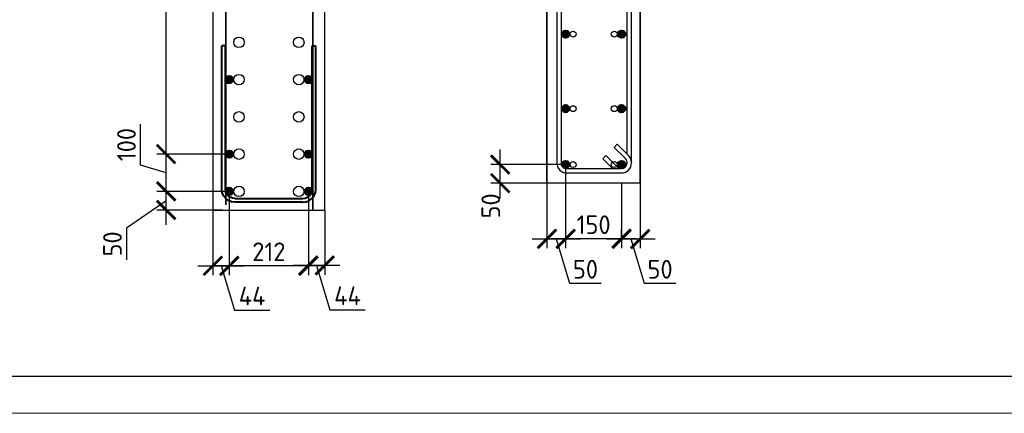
# Model space of a CAD drawing. Header units: millimetres. Extents: x 349531 to 1063351, y -131924 to 96186.
# Tile 22 of 230: x 460178 to 473376, y -77177 to -71895. Entities that reach past the tile are written whole.
import ezdxf

# ---------------------------------------------------------------- set-up
doc = ezdxf.new("R2010")
doc.units = ezdxf.units.MM
for name, color, linetype, lineweight in [('0.35 ___', 243, 'Continuous', 35), ('0.4 ___', 121, 'Continuous', 40), ('Арм_хомуты', 133, 'Continuous', 18), ('Арматура', 152, 'Continuous', 40), ('РАЗМЕРЫ', 1, 'Continuous', 9), ('ТОНКИЕ', 7, 'Continuous', 9)]:
    doc.layers.add(name, color=color, linetype=linetype, lineweight=lineweight)
doc.layers.add('ТОЛСТЫЕ_ОСНОВНЫЕ', color=6, linetype='Continuous')
doc.styles.add('GOST 2.304', font='CS_Gost2304.shx')
doc.styles.add('GOST-2.304_Type-B', font='GOST_Common.ttf')
doc.dimstyles.new('СПДС', dxfattribs={"dimscale": 100, "dimtxt": 2.5, "dimasz": 2.5, "dimexe": 1.25, "dimexo": 0, "dimtad": 1, "dimdec": 0, "dimtxsty": 'GOST-2.304_Type-B', "dimblk": 'ARCHTICK', "dimcen": 2.5, "dimdle": 2, "dimadec": 0, "dimazin": 2, "dimtfac": 0.75, "dimtdec": 0, "dimtmove": 1, "dimatfit": 3, "dimfxl": 1, "dimtolj": 1, "dimarcsym": 1})

# ---------------------------------------------------------------- blocks, each defined once
blk = doc.blocks.new('*U484')
at = {"color": 0, "linetype": 'ByBlock', "lineweight": -2}
for p, q in [((-126, 25), (-126, 410)), ((-116, 410), (-126, 410)), ((-116, 25), (-116, 410)), ((116, 25), (116, 410)), ((116, 410), (126, 410)), ((126, 25), (126, 410)), ((-124.8, 15.9), (-126, 25)), ((-121.3, 7.5), (-124.8, 15.9)), ((-115.7, 0.3), (-121.3, 7.5)), ((-115.1, 18.5), (-116, 25)), ((-108.5, -5.3), (-115.7, 0.3)), ((-112.7, 12.5), (-115.1, 18.5)), ((-108.7, 7.3), (-112.7, 12.5)), ((-103.5, 3.3), (-108.7, 7.3)), ((-97.5, 0.9), (-103.5, 3.3)), ((-91, 0), (-97.5, 0.9)), ((-91, 0), (91, 0)), ((91, 0), (97.5, 0.9)), ((97.5, 0.9), (103.5, 3.3)), ((103.5, 3.3), (108.7, 7.3)), ((108.5, -5.3), (115.7, 0.3)), ((108.7, 7.3), (112.7, 12.5)), ((112.7, 12.5), (115.1, 18.5)), ((115.1, 18.5), (116, 25)), ((115.7, 0.3), (121.3, 7.5)), ((121.3, 7.5), (124.8, 15.9)), ((124.8, 15.9), (126, 25)), ((-100.1, -8.8), (-108.5, -5.3)), ((-91, -10), (-100.1, -8.8)), ((91, -10), (-91, -10)), ((91, -10), (100.1, -8.8)), ((100.1, -8.8), (108.5, -5.3))]:
    blk.add_line(p, q, dxfattribs=at)
at = {"style": 'GOST 2.304', "oblique": 15, "flags": 9}
for tag, p in [('ПОЗИЦИЯ', (1055, -185)), ('ДИАМЕТР', (1055.3, -189.3)), ('КЛАСС', (1055.6, -193.8)), ('ДЛИНА', (1056, -198.5)), ('МАССА', (1056.3, -203.9))]:
    blk.add_attdef(tag, p, '', height=2.5, dxfattribs=at)
blk = doc.blocks.new('_ArchTick')
at = {"color": 0, "linetype": 'ByBlock', "const_width": 0.15}
blk.add_lwpolyline([(-0.5, -0.5), (0.5, 0.5)], dxfattribs=at)
blk = doc.blocks.new('*D1240')
at = {"layer": 'DEFPOINTS', "color": 0, "transparency": 16777216}
for p in [(462988, -74199, 1440), (462768, -74449, 1440), (462988, -75197)]:
    blk.add_point(p, dxfattribs=at)
at = {"layer": 'РАЗМЕРЫ', "color": 0, "lineweight": -2, "transparency": 16777216}
for p, q in [((462988, -74199), (462988, -75322)), ((462768, -74449), (462768, -75322)), ((462568, -75197), (463188, -75197)), ((462878, -75197), (463056, -75791)), ((463056, -75791), (463531, -75791))]:
    blk.add_line(p, q, dxfattribs=at)
at = {"layer": 'РАЗМЕРЫ', "color": 0, "lineweight": -2, "transparency": 16777216, "xscale": 250, "yscale": 250, "zscale": 250, "rotation": 180}
blk.add_blockref('_ArchTick', (462768, -75197), dxfattribs=at)
at = {"layer": 'РАЗМЕРЫ', "color": 0, "lineweight": -2, "transparency": 16777216, "xscale": 250, "yscale": 250, "zscale": 250}
blk.add_blockref('_ArchTick', (462988, -75197), dxfattribs=at)
at = {"layer": 'РАЗМЕРЫ', "color": 0, "transparency": 16777216, "insert": (463294, -75603), "char_height": 250, "attachment_point": 5, "style": 'GOST-2.304_Type-B'}
blk.add_mtext('\\A1;44', dxfattribs=at)
blk = doc.blocks.new('*D1241')
at = {"layer": 'DEFPOINTS', "color": 0, "transparency": 16777216}
for p in [(464048, -74199, 1440), (464268, -74449), (464048, -75193)]:
    blk.add_point(p, dxfattribs=at)
at = {"layer": 'РАЗМЕРЫ', "color": 0, "lineweight": -2, "transparency": 16777216}
for p, q in [((464048, -74199), (464048, -75318)), ((464268, -74449), (464268, -75318)), ((464468, -75193), (463848, -75193)), ((464158, -75193), (464336, -75787)), ((464336, -75787), (464811, -75787))]:
    blk.add_line(p, q, dxfattribs=at)
at = {"layer": 'РАЗМЕРЫ', "color": 0, "lineweight": -2, "transparency": 16777216, "xscale": 250, "yscale": 250, "zscale": 250, "rotation": 180}
blk.add_blockref('_ArchTick', (464048, -75193), dxfattribs=at)
at = {"layer": 'РАЗМЕРЫ', "color": 0, "lineweight": -2, "transparency": 16777216, "xscale": 250, "yscale": 250, "zscale": 250}
blk.add_blockref('_ArchTick', (464268, -75193), dxfattribs=at)
at = {"layer": 'РАЗМЕРЫ', "color": 0, "transparency": 16777216, "insert": (464573, -75599), "char_height": 250, "attachment_point": 5, "style": 'GOST-2.304_Type-B'}
blk.add_mtext('\\A1;44', dxfattribs=at)
blk = doc.blocks.new('*D1105')
at = {"layer": 'DEFPOINTS', "color": 0, "transparency": 16777216}
for p in [(462988, -74979), (462988, -75197), (464048, -75193)]:
    blk.add_point(p, dxfattribs=at)
at = {"layer": 'РАЗМЕРЫ', "color": 0, "lineweight": -2, "transparency": 16777216}
for p, q in [((462988, -74979), (462988, -75322)), ((464248, -75197), (462788, -75197)), ((464048, -75193), (464048, -75322))]:
    blk.add_line(p, q, dxfattribs=at)
at = {"layer": 'РАЗМЕРЫ', "color": 0, "lineweight": -2, "transparency": 16777216, "xscale": 250, "yscale": 250, "zscale": 250, "rotation": 180}
blk.add_blockref('_ArchTick', (462988, -75197), dxfattribs=at)
at = {"layer": 'РАЗМЕРЫ', "color": 0, "lineweight": -2, "transparency": 16777216, "xscale": 250, "yscale": 250, "zscale": 250}
blk.add_blockref('_ArchTick', (464048, -75197), dxfattribs=at)
at = {"layer": 'РАЗМЕРЫ', "color": 0, "transparency": 16777216, "insert": (463518, -75009), "char_height": 250, "attachment_point": 5, "style": 'GOST-2.304_Type-B'}
blk.add_mtext('\\A1;212', dxfattribs=at)
blk = doc.blocks.new('*D1242')
at = {"layer": 'DEFPOINTS', "color": 0, "transparency": 16777216}
for p in [(462141, -74199), (462988, -74199), (462893, -74449, 1440)]:
    blk.add_point(p, dxfattribs=at)
at = {"layer": 'РАЗМЕРЫ', "color": 0, "lineweight": -2, "transparency": 16777216}
for p, q in [((462141, -74649), (462141, -73999)), ((462988, -74199), (462016, -74199)), ((462141, -74324), (461610, -74692)), ((462893, -74449), (462016, -74449)), ((461610, -74692), (461610, -75117))]:
    blk.add_line(p, q, dxfattribs=at)
at = {"layer": 'РАЗМЕРЫ', "color": 0, "lineweight": -2, "transparency": 16777216, "xscale": 250, "yscale": 250, "zscale": 250}
for p, rotation in [((462141, -74199), 90), ((462141, -74449), 270)]:
    blk.add_blockref('_ArchTick', p, dxfattribs=dict(at, rotation=rotation))
at = {"layer": 'РАЗМЕРЫ', "color": 0, "transparency": 16777216, "insert": (461422, -74904), "char_height": 250, "attachment_point": 5, "rotation": 90, "style": 'GOST-2.304_Type-B'}
blk.add_mtext('\\A1;50', dxfattribs=at)
blk = doc.blocks.new('*D1243')
at = {"layer": 'DEFPOINTS', "color": 0, "transparency": 16777216}
for p in [(462141, -73699), (462988, -73699, 1440), (462810, -74199)]:
    blk.add_point(p, dxfattribs=at)
at = {"layer": 'РАЗМЕРЫ', "color": 0, "lineweight": -2, "transparency": 16777216}
for p, q in [((461797, -73846), (461797, -73296)), ((462141, -74399), (462141, -73499)), ((462988, -73699), (462016, -73699)), ((462141, -73949), (461797, -73846)), ((462810, -74199), (462016, -74199))]:
    blk.add_line(p, q, dxfattribs=at)
at = {"layer": 'РАЗМЕРЫ', "color": 0, "lineweight": -2, "transparency": 16777216, "xscale": 250, "yscale": 250, "zscale": 250}
for p, rotation in [((462141, -73699), 90), ((462141, -74199), 270)]:
    blk.add_blockref('_ArchTick', p, dxfattribs=dict(at, rotation=rotation))
at = {"layer": 'РАЗМЕРЫ', "color": 0, "transparency": 16777216, "insert": (461610, -73571), "char_height": 250, "attachment_point": 5, "rotation": 90, "style": 'GOST-2.304_Type-B'}
blk.add_mtext('\\A1;100', dxfattribs=at)
blk = doc.blocks.new('*D1244')
at = {"layer": 'DEFPOINTS', "color": 0, "transparency": 16777216}
for p in [(462141, -64699), (463013, -64699, 3240), (462988, -73699, 1440)]:
    blk.add_point(p, dxfattribs=at)
at = {"layer": 'РАЗМЕРЫ', "color": 0, "lineweight": -2, "transparency": 16777216}
for p, q in [((462141, -73899), (462141, -64499)), ((463013, -64699), (462016, -64699)), ((462988, -73699), (462016, -73699))]:
    blk.add_line(p, q, dxfattribs=at)
at = {"layer": 'РАЗМЕРЫ', "color": 0, "lineweight": -2, "transparency": 16777216, "xscale": 250, "yscale": 250, "zscale": 250}
for p, rotation in [((462141, -64699), 90), ((462141, -73699), 270)]:
    blk.add_blockref('_ArchTick', p, dxfattribs=dict(at, rotation=rotation))
at = {"layer": 'РАЗМЕРЫ', "color": 0, "transparency": 16777216, "insert": (461953, -69199), "char_height": 250, "attachment_point": 5, "rotation": 90, "style": 'GOST-2.304_Type-B'}
blk.add_mtext('\\A1;nx200', dxfattribs=at)
blk = doc.blocks.new('*U1378')
at = {"layer": 'ТОЛСТЫЕ_ОСНОВНЫЕ', "color": 6}
blk.add_lwpolyline([(20, 5), (836, 5), (836, 589), (20, 589)], close=True, dxfattribs=at)
at = {"layer": 'ТОНКИЕ'}
blk.add_lwpolyline([(0, 0), (841, 0), (841, 594), (0, 594)], close=True, dxfattribs=at)
blk = doc.blocks.new('*D1258')
at = {"layer": 'DEFPOINTS', "color": 0, "transparency": 16777216}
for p in [(467496, -73839, 1440), (467246, -74089, 1440), (467496, -74837)]:
    blk.add_point(p, dxfattribs=at)
at = {"layer": 'РАЗМЕРЫ', "color": 0, "lineweight": -2, "transparency": 16777216}
for p, q in [((467496, -73839), (467496, -74962)), ((467246, -74089), (467246, -74962)), ((467046, -74837), (467696, -74837)), ((467371, -74837), (467549, -75431)), ((467549, -75431), (467974, -75431))]:
    blk.add_line(p, q, dxfattribs=at)
at = {"layer": 'РАЗМЕРЫ', "color": 0, "lineweight": -2, "transparency": 16777216, "xscale": 250, "yscale": 250, "zscale": 250, "rotation": 180}
blk.add_blockref('_ArchTick', (467246, -74837), dxfattribs=at)
at = {"layer": 'РАЗМЕРЫ', "color": 0, "lineweight": -2, "transparency": 16777216, "xscale": 250, "yscale": 250, "zscale": 250}
blk.add_blockref('_ArchTick', (467496, -74837), dxfattribs=at)
at = {"layer": 'РАЗМЕРЫ', "color": 0, "transparency": 16777216, "insert": (467762, -75244), "char_height": 250, "attachment_point": 5, "style": 'GOST-2.304_Type-B'}
blk.add_mtext('\\A1;50', dxfattribs=at)
blk = doc.blocks.new('*D1122')
at = {"layer": 'DEFPOINTS', "color": 0, "transparency": 16777216}
for p in [(467496, -74619), (467496, -74834), (468246, -74834, -1800)]:
    blk.add_point(p, dxfattribs=at)
at = {"layer": 'РАЗМЕРЫ', "color": 0, "lineweight": -2, "transparency": 16777216}
for p, q in [((467496, -74619), (467496, -74959)), ((468246, -74834), (468246, -74709)), ((468446, -74834), (467296, -74834))]:
    blk.add_line(p, q, dxfattribs=at)
at = {"layer": 'РАЗМЕРЫ', "color": 0, "lineweight": -2, "transparency": 16777216, "xscale": 250, "yscale": 250, "zscale": 250, "rotation": 180}
blk.add_blockref('_ArchTick', (467496, -74834), dxfattribs=at)
at = {"layer": 'РАЗМЕРЫ', "color": 0, "lineweight": -2, "transparency": 16777216, "xscale": 250, "yscale": 250, "zscale": 250}
blk.add_blockref('_ArchTick', (468246, -74834), dxfattribs=at)
at = {"layer": 'РАЗМЕРЫ', "color": 0, "transparency": 16777216, "insert": (467871, -74646), "char_height": 250, "attachment_point": 5, "style": 'GOST-2.304_Type-B'}
blk.add_mtext('\\A1;150', dxfattribs=at)
blk = doc.blocks.new('*D1123')
at = {"layer": 'DEFPOINTS', "color": 0, "transparency": 16777216}
for p in [(466619, -73839), (467466, -73839), (467372, -74089, 1440)]:
    blk.add_point(p, dxfattribs=at)
at = {"layer": 'РАЗМЕРЫ', "color": 0, "lineweight": -2, "transparency": 16777216}
for p, q in [((466619, -74289), (466619, -73639)), ((467466, -73839), (466494, -73839)), ((467372, -74089), (466494, -74089))]:
    blk.add_line(p, q, dxfattribs=at)
at = {"layer": 'РАЗМЕРЫ', "color": 0, "lineweight": -2, "transparency": 16777216, "xscale": 250, "yscale": 250, "zscale": 250}
for p, rotation in [((466619, -73839), 90), ((466619, -74089), 270)]:
    blk.add_blockref('_ArchTick', p, dxfattribs=dict(at, rotation=rotation))
at = {"layer": 'РАЗМЕРЫ', "color": 0, "transparency": 16777216, "insert": (466493, -74394), "char_height": 250, "attachment_point": 5, "rotation": 90, "style": 'GOST-2.304_Type-B'}
blk.add_mtext('\\A1;50', dxfattribs=at)
blk = doc.blocks.new('*D1124')
at = {"layer": 'DEFPOINTS', "color": 0, "transparency": 16777216}
for p in [(468496, -73839, 1440), (468246, -74089, 1440), (468496, -74837)]:
    blk.add_point(p, dxfattribs=at)
at = {"layer": 'РАЗМЕРЫ', "color": 0, "lineweight": -2, "transparency": 16777216}
for p, q in [((468496, -73839), (468496, -74962)), ((468246, -74089), (468246, -74962)), ((468046, -74837), (468696, -74837)), ((468371, -74837), (468549, -75431)), ((468549, -75431), (468974, -75431))]:
    blk.add_line(p, q, dxfattribs=at)
at = {"layer": 'РАЗМЕРЫ', "color": 0, "lineweight": -2, "transparency": 16777216, "xscale": 250, "yscale": 250, "zscale": 250, "rotation": 180}
blk.add_blockref('_ArchTick', (468246, -74837), dxfattribs=at)
at = {"layer": 'РАЗМЕРЫ', "color": 0, "lineweight": -2, "transparency": 16777216, "xscale": 250, "yscale": 250, "zscale": 250}
blk.add_blockref('_ArchTick', (468496, -74837), dxfattribs=at)
at = {"layer": 'РАЗМЕРЫ', "color": 0, "transparency": 16777216, "insert": (468762, -75244), "char_height": 250, "attachment_point": 5, "style": 'GOST-2.304_Type-B'}
blk.add_mtext('\\A1;50', dxfattribs=at)
blk = doc.blocks.new('*U488')
at = {"color": 0, "linetype": 'ByBlock', "lineweight": -2}
for p, q in [((135.9, 787.3), (12.5, 787.3)), ((-10, 764.8), (-10, 12.5)), ((-10, 763.8), (-10, 764.8)), ((0, 763.8), (0, 764.8)), ((135.9, 777.3), (12.5, 777.3)), ((47.8, 748.1), (22.3, 773.6)), ((32.8, 777.3), (54.9, 755.2)), ((148.4, 12.5), (148.4, 764.8)), ((158.4, 12.5), (158.4, 764.8)), ((22, 722.4), (-3.4, 747.9)), ((0, 744.4), (0, 12.5)), ((3.7, 754.9), (29.1, 729.5)), ((54.9, 755.2), (47.8, 748.1)), ((29.1, 729.5), (22, 722.4)), ((12.5, 0), (135.9, 0)), ((12.5, -10), (135.9, -10))]:
    blk.add_line(p, q, dxfattribs=at)
for centre, radius, start, end in [((12.5, 764.8), 22.5, 90, 180), ((135.9, 764.8), 22.5, 0, 90), ((12.5, 763.8), 22.5, 180, 225), ((12.5, 764.8), 12.5, 90, 180), ((12.5, 763.8), 12.5, 180, 225), ((13.5, 764.8), 12.5, 45, 90), ((135.9, 764.8), 12.5, 0, 90), ((12.5, 12.5), 22.5, 180, 270), ((12.5, 12.5), 12.5, 180, 270), ((135.9, 12.5), 12.5, 270, 0), ((135.9, 12.5), 22.5, 270, 0)]:
    blk.add_arc(centre, radius, start, end, dxfattribs=at)
at = {"style": 'GOST 2.304', "oblique": 15, "flags": 9}
for tag, p in [('ДИАМЕТР', (-52.8, -63)), ('КЛАСС', (-53, -68.7)), ('ПОЗИЦИЯ', (-52.3, -58)), ('ДЛИНА', (-52.5, -73.8)), ('МАССА', (-52.3, -78.3))]:
    blk.add_attdef(tag, p, '', height=2.5, dxfattribs=at)

msp = doc.modelspace()

# ---------------------------------------------------------------- hatches: boundary and pattern name
at = {"layer": 'Арматура'}
h = msp.add_hatch(color=256, dxfattribs=at)
edge = h.paths.add_edge_path()
edge.add_arc((467496.3, -72089.2), 50, 0, 360)
h = msp.add_hatch(color=256, dxfattribs=at)
edge = h.paths.add_edge_path()
edge.add_arc((467496.3, -72089.3), 50, 0, 360)
h = msp.add_hatch(color=256, dxfattribs=at)
edge = h.paths.add_edge_path()
edge.add_arc((468246.2, -72089.3), 50, 0, 360)
h = msp.add_hatch(color=256, dxfattribs=at)
edge = h.paths.add_edge_path()
edge.add_arc((468246.3, -72089.2), 50, 0, 360)
h = msp.add_hatch(color=256, dxfattribs=at)
edge = h.paths.add_edge_path()
edge.add_arc((462987.9, -72699), 50, 0, 360)
h = msp.add_hatch(color=256, dxfattribs=at)
edge = h.paths.add_edge_path()
edge.add_arc((462987.9, -72698.9), 50, 0, 360)
h = msp.add_hatch(color=256, dxfattribs=at)
edge = h.paths.add_edge_path()
edge.add_arc((464047.8, -72699), 50, 0, 360)
h = msp.add_hatch(color=256, dxfattribs=at)
edge = h.paths.add_edge_path()
edge.add_arc((464047.9, -72698.9), 50, 0, 360)
h = msp.add_hatch(color=256, dxfattribs=at)
edge = h.paths.add_edge_path()
edge.add_arc((467496.3, -73089.2), 50, 0, 360)
h = msp.add_hatch(color=256, dxfattribs=at)
edge = h.paths.add_edge_path()
edge.add_arc((467496.3, -73089.3), 50, 0, 360)
h = msp.add_hatch(color=256, dxfattribs=at)
edge = h.paths.add_edge_path()
edge.add_arc((468246.2, -73089.3), 50, 0, 360)
h = msp.add_hatch(color=256, dxfattribs=at)
edge = h.paths.add_edge_path()
edge.add_arc((468246.3, -73089.2), 50, 0, 360)
h = msp.add_hatch(color=256, dxfattribs=at)
edge = h.paths.add_edge_path()
edge.add_arc((462987.9, -73699), 50, 0, 360)
h = msp.add_hatch(color=256, dxfattribs=at)
edge = h.paths.add_edge_path()
edge.add_arc((462987.9, -73698.9), 50, 0, 360)
h = msp.add_hatch(color=256, dxfattribs=at)
edge = h.paths.add_edge_path()
edge.add_arc((464047.8, -73699), 50, 0, 360)
h = msp.add_hatch(color=256, dxfattribs=at)
edge = h.paths.add_edge_path()
edge.add_arc((464047.9, -73698.9), 50, 0, 360)
h = msp.add_hatch(color=256, dxfattribs=at)
edge = h.paths.add_edge_path()
edge.add_arc((467496.3, -73839.2), 50, 0, 360)
h = msp.add_hatch(color=256, dxfattribs=at)
edge = h.paths.add_edge_path()
edge.add_arc((467496.3, -73839.3), 50, 0, 360)
h = msp.add_hatch(color=256, dxfattribs=at)
edge = h.paths.add_edge_path()
edge.add_arc((468246.2, -73839.3), 50, 0, 360)
h = msp.add_hatch(color=256, dxfattribs=at)
edge = h.paths.add_edge_path()
edge.add_arc((468246.3, -73839.2), 50, 0, 360)
h = msp.add_hatch(color=256, dxfattribs=at)
edge = h.paths.add_edge_path()
edge.add_arc((462987.9, -74199), 50, 0, 360)
h = msp.add_hatch(color=256, dxfattribs=at)
edge = h.paths.add_edge_path()
edge.add_arc((462987.9, -74198.9), 50, 0, 360)
h = msp.add_hatch(color=256, dxfattribs=at)
edge = h.paths.add_edge_path()
edge.add_arc((464047.8, -74199), 50, 0, 360)
h = msp.add_hatch(color=256, dxfattribs=at)
edge = h.paths.add_edge_path()
edge.add_arc((464047.9, -74198.9), 50, 0, 360)

# ---------------------------------------------------------------- linework, layer by layer
at = {"layer": '0.35 ___', "ltscale": 100}
for p, q in [((462942.9, -63818, -1660), (462942.9, -74377.6, -1660)), ((464106.6, -68273.6, -1660), (464106.6, -74449, -1660))]:
    msp.add_line(p, q, dxfattribs=at)
at = {"layer": '0.4 ___', "lineweight": 25, "ltscale": 0.1}
for p, q in [((462767.9, -63818, -1660), (462767.9, -74449, -1660)), ((464267.9, -74449, -1660), (464267.9, -68199, -1660)), ((467246.3, -70339.3, 1800), (467246.3, -74089.3, 1800)), ((468496.3, -74089.3, 1800), (468496.3, -70339.3, 1800)), ((468496.3, -74089.3, 1800), (467246.3, -74089.3, 1800)), ((462767.9, -74449, -1660), (464267.9, -74449, -1660))]:
    msp.add_line(p, q, dxfattribs=at)
msp.add_lwpolyline([(467246.3, -69089.3), (468496.3, -69089.3), (468496.3, -74089.3), (467246.3, -74089.3)], close=True, dxfattribs=at)
at = {"layer": 'Арматура'}
for centre in [(467496.3, -72089.2, 3240), (467496.3, -72089.3, 3240), (468246.2, -72089.3, 3240), (468246.3, -72089.2, 3240), (462987.9, -72698.9, -1660), (462987.9, -72699, -1660), (464047.8, -72699, -1660), (464047.9, -72698.9, -1660), (467496.3, -73089.2, 3240), (467496.3, -73089.3, 3240), (468246.2, -73089.3, 3240), (468246.3, -73089.2, 3240), (462987.9, -73698.9, -1660), (462987.9, -73699, -1660), (464047.8, -73699, -1660), (464047.9, -73698.9, -1660), (467496.3, -73839.2, 3240), (467496.3, -73839.3, 3240), (468246.2, -73839.3, 3240), (468246.3, -73839.2, 3240), (462987.9, -74198.9, -1660), (462987.9, -74199, -1660), (464047.8, -74199, -1660), (464047.9, -74198.9, -1660)]:
    msp.add_circle(centre, 50, dxfattribs=at)
at = {"layer": 'РАЗМЕРЫ', "color": 8, "linetype": 'Continuous', "lineweight": 30}
for centre in [(467596.3, -72089.3), (468148, -72089.3), (467596.3, -73089.3), (468148, -73089.3), (467596.3, -73839.3), (468148, -73839.3)]:
    msp.add_circle(centre, 40, dxfattribs=at)
at = {"layer": 'РАЗМЕРЫ', "color": 5, "linetype": 'Continuous', "lineweight": 30}
for centre in [(463117.9, -72199, -5260), (463919.6, -72199, -5260), (463117.9, -72699, -5260), (463919.6, -72699, -5260), (463117.9, -73199, -5260), (463919.6, -73199, -5260), (463117.9, -73699, -5260), (463919.6, -73699, -5260), (463117.9, -74199, -5260), (463919.6, -74199, -5260)]:
    msp.add_circle(centre, 70, dxfattribs=at)

# ---------------------------------------------------------------- block references
at = {"xscale": 100, "yscale": 100, "zscale": 100}
msp.add_blockref('*U1378', (433982.1, -77177.1, 3100), dxfattribs=at)
at = {"lineweight": 30, "xscale": 5.94, "yscale": 5.94, "zscale": 5.94, "rotation": 180}
msp.add_blockref('*U488', (468319.1, -69275.1, 3240), dxfattribs=at)
at = {"layer": 'Арм_хомуты', "lineweight": 40, "xscale": 5, "yscale": 5, "zscale": 5}
msp.add_blockref('*U484', (463517.9, -74294, -1660), dxfattribs=at)

# ---------------------------------------------------------------- dimensions: what is measured, and where the dimension line sits
at = {"layer": 'РАЗМЕРЫ'}
dim = msp.add_linear_dim(base=(462140.9, -64699, -3100), p1=(462987.9, -73698.9, -1660), p2=(463012.9, -64699, 140), angle=90, text='nx200', dimstyle='СПДС', override={"dimlfac": 0.2, "dimtofl": 0}, dxfattribs=at)
dim.commit()
dim.dimension.update_dxf_attribs({"geometry": '*D1244', "text_midpoint": (461953.4, -69198.9, -3100)})
dim = msp.add_linear_dim(base=(462140.9, -73698.9, -3100), p1=(462810.4, -74199, -3100), p2=(462987.9, -73698.9, -1660), angle=90, dimstyle='СПДС', override={"dimlfac": 0.2, "dimtofl": 0}, dxfattribs=at)
dim.commit()
dim.dimension.update_dxf_attribs({"geometry": '*D1243', "text_midpoint": (461609.6, -73783.3, -3100)})
for base, p1, p2, picture, middle in [((466619.3, -73839.3, 1800), (467371.5, -74089.3, 3240), (467466.3, -73839.3, 1800), '*D1123', (466680.4, -74394.4, 1800)), ((462140.9, -74199, -3100), (462893.1, -74449, -1660), (462987.9, -74199, -3100), '*D1242', (461609.6, -74754, -3100))]:
    dim = msp.add_linear_dim(base=base, p1=p1, p2=p2, angle=90, dimstyle='СПДС', override={"dimlfac": 0.2, "dimtofl": 0}, dxfattribs=at)
    dim.commit()
    dim.dimension.update_dxf_attribs({"geometry": picture, "text_midpoint": middle, "dimtype": 160})
for base, p1, p2, picture, middle in [((467496.3, -74837.3, 1800), (467246.3, -74089.3, 3240), (467496.3, -73839.3, 3240), '*D1258', (467611.9, -75243.6, 1800)), ((468496.3, -74837.3), (468246.2, -74089.3, 1440), (468496.3, -73839.3, 1440), '*D1124', (468611.9, -75243.6)), ((462987.9, -75197, -3100), (462767.9, -74449, -1660), (462987.9, -74199, -1660), '*D1240', (463118.5, -75603.2, -3100)), ((464047.8, -75193.2, -3100), (464267.9, -74449, -3100), (464047.8, -74199, -1660), '*D1241', (464398.5, -75599.5, -3100)), ((467496.3, -74833.6, 1800), (468246.2, -74833.6), (467496.3, -74619.3, 1800), '*D1122', (467871.3, -74646.1, 1800)), ((462987.9, -75197, -3100), (464047.8, -75193.2, -3100), (462987.9, -74978.9, -3100), '*D1105', (463517.9, -75009.5, -3100))]:
    dim = msp.add_linear_dim(base=base, p1=p1, p2=p2, dimstyle='СПДС', override={"dimlfac": 0.2, "dimtofl": 0}, dxfattribs=at)
    dim.commit()
    dim.dimension.update_dxf_attribs({"geometry": picture, "text_midpoint": middle})

doc.saveas('drawing.dxf')
